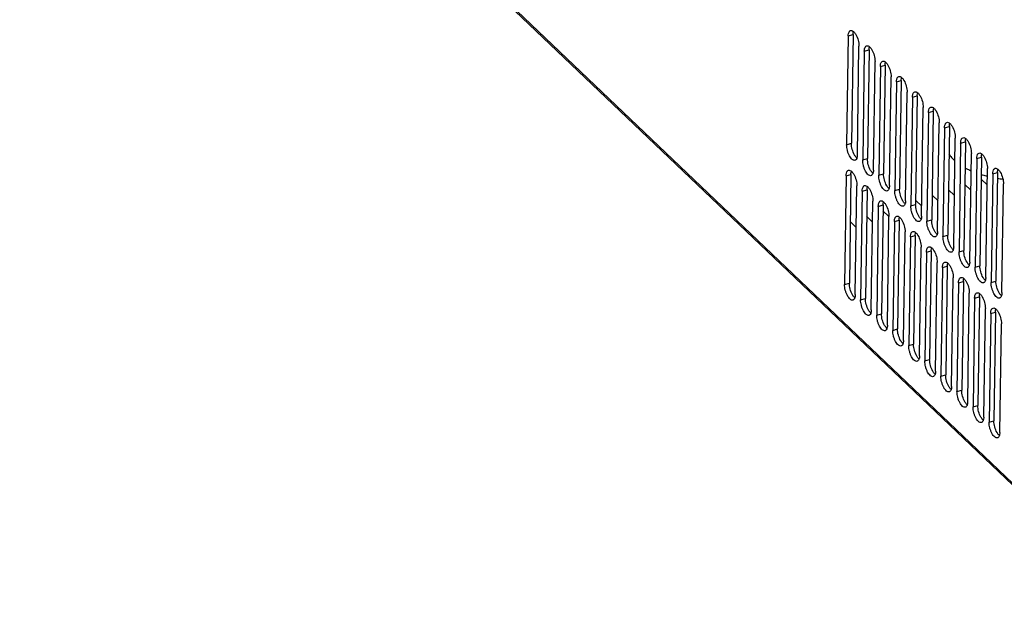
# Model space of a CAD drawing. Header units: millimetres. Extents: x 1117 to 38156, y -1945 to 7303.
# Tile 256 of 256: x 9415 to 9684, y 958 to 1120. Entities that reach past the tile are written whole.
import ezdxf

# ---------------------------------------------------------------- set-up
doc = ezdxf.new("R2010")
doc.units = ezdxf.units.MM

msp = doc.modelspace()

# ---------------------------------------------------------------- linework, layer by layer
at = {"color": 7, "linetype": 'Continuous'}
for p, q in [((9414.826, 1251.93), (9722.232, 958.739)), ((9415.136, 1251.121), (9722.542, 957.931)), ((9641.417, 1115.348), (9640.977, 1085.61)), ((9641.417, 1115.348), (9642.726, 1115.72)), ((9642.726, 1115.72), (9642.286, 1085.982)), ((9643.905, 1082.817), (9644.345, 1112.556)), ((9645.809, 1111.16), (9645.369, 1081.421)), ((9645.809, 1111.16), (9647.118, 1111.532)), ((9647.118, 1111.532), (9646.678, 1081.793)), ((9648.296, 1078.629), (9648.736, 1108.368)), ((9650.2, 1106.971), (9649.76, 1077.233)), ((9650.2, 1106.971), (9651.509, 1107.343)), ((9651.509, 1107.343), (9651.069, 1077.605)), ((9652.688, 1074.441), (9653.128, 1104.179)), ((9654.592, 1102.783), (9654.152, 1073.044)), ((9654.592, 1102.783), (9655.901, 1103.155)), ((9655.901, 1103.155), (9655.461, 1073.416)), ((9657.079, 1070.252), (9657.519, 1099.991)), ((9658.983, 1098.594), (9660.292, 1098.966)), ((9660.292, 1098.966), (9659.852, 1069.228)), ((9658.983, 1098.594), (9658.543, 1068.856)), ((9661.471, 1066.064), (9661.911, 1095.802)), ((9663.375, 1094.406), (9662.935, 1064.667)), ((9663.375, 1094.406), (9664.684, 1094.778)), ((9664.684, 1094.778), (9664.244, 1065.039)), ((9665.862, 1061.875), (9666.302, 1091.614)), ((9667.766, 1090.218), (9669.075, 1090.59)), ((9669.075, 1090.59), (9668.635, 1060.851)), ((9667.766, 1090.218), (9667.326, 1060.479)), ((9640.977, 1085.61), (9642.286, 1085.982)), ((9670.254, 1057.687), (9670.694, 1087.425)), ((9672.158, 1086.029), (9671.718, 1056.291)), ((9672.158, 1086.029), (9673.467, 1086.401)), ((9673.467, 1086.401), (9673.027, 1056.663)), ((9674.645, 1053.498), (9675.085, 1083.237)), ((9645.369, 1081.421), (9646.678, 1081.793)), ((9676.549, 1081.841), (9676.109, 1052.102)), ((9676.549, 1081.841), (9677.858, 1082.213)), ((9677.858, 1082.213), (9677.418, 1052.474)), ((9640.851, 1077.113), (9640.411, 1047.374)), ((9640.851, 1077.113), (9642.161, 1077.485)), ((9642.161, 1077.485), (9641.721, 1047.746)), ((9649.76, 1077.233), (9651.069, 1077.605)), ((9679.037, 1049.31), (9679.477, 1079.048)), ((9680.941, 1077.652), (9680.501, 1047.914)), ((9680.941, 1077.652), (9682.25, 1078.024)), ((9682.25, 1078.024), (9681.81, 1048.286)), ((9673.295, 1074.755), (9674.937, 1073.189)), ((9677.77, 1076.213), (9679.412, 1074.646)), ((9683.428, 1045.121), (9683.868, 1074.86)), ((9643.339, 1044.582), (9643.779, 1074.321)), ((9645.243, 1072.925), (9644.803, 1043.186)), ((9645.243, 1072.925), (9646.552, 1073.296)), ((9646.552, 1073.296), (9646.112, 1043.558)), ((9654.152, 1073.044), (9655.461, 1073.416)), ((9664.344, 1071.839), (9665.987, 1070.273)), ((9668.819, 1073.297), (9670.462, 1071.731)), ((9647.731, 1040.394), (9648.171, 1070.132)), ((9649.634, 1068.736), (9650.944, 1069.108)), ((9650.944, 1069.108), (9650.504, 1039.369)), ((9658.543, 1068.856), (9659.852, 1069.228)), ((9659.869, 1070.381), (9661.512, 1068.815)), ((9649.634, 1068.736), (9649.194, 1038.998)), ((9650.919, 1067.466), (9652.54, 1065.92)), ((9641.969, 1064.55), (9643.611, 1062.984)), ((9646.444, 1066.008), (9648.086, 1064.442)), ((9652.122, 1036.205), (9652.562, 1065.944)), ((9654.026, 1064.548), (9653.586, 1034.809)), ((9654.026, 1064.548), (9655.335, 1064.92)), ((9655.335, 1064.92), (9654.895, 1035.181)), ((9662.935, 1064.667), (9664.244, 1065.039)), ((9656.514, 1032.017), (9656.954, 1061.755)), ((9658.417, 1060.359), (9657.977, 1030.621)), ((9658.417, 1060.359), (9659.727, 1060.731)), ((9659.727, 1060.731), (9659.287, 1030.993)), ((9667.326, 1060.479), (9668.635, 1060.851)), ((9660.905, 1027.828), (9661.345, 1057.567)), ((9662.809, 1056.171), (9662.369, 1026.432)), ((9662.809, 1056.171), (9664.118, 1056.543)), ((9664.118, 1056.543), (9663.678, 1026.804)), ((9671.718, 1056.291), (9673.027, 1056.663)), ((9665.297, 1023.64), (9665.737, 1053.378)), ((9667.2, 1051.982), (9666.76, 1022.244)), ((9667.2, 1051.982), (9668.51, 1052.354)), ((9668.51, 1052.354), (9668.07, 1022.616)), ((9676.109, 1052.102), (9677.418, 1052.474)), ((9640.411, 1047.374), (9641.721, 1047.746)), ((9669.688, 1019.451), (9670.128, 1049.19)), ((9671.592, 1047.794), (9671.152, 1018.055)), ((9671.592, 1047.794), (9672.901, 1048.166)), ((9672.901, 1048.166), (9672.461, 1018.427)), ((9680.501, 1047.914), (9681.81, 1048.286)), ((9674.08, 1015.263), (9674.52, 1045.002)), ((9644.803, 1043.186), (9646.112, 1043.558)), ((9675.983, 1043.605), (9675.543, 1013.867)), ((9675.983, 1043.605), (9677.293, 1043.977)), ((9677.293, 1043.977), (9676.853, 1014.239)), ((9678.471, 1011.075), (9678.911, 1040.813)), ((9680.375, 1039.417), (9679.935, 1009.678)), ((9680.375, 1039.417), (9681.684, 1039.789)), ((9681.684, 1039.789), (9681.244, 1010.05)), ((9649.194, 1038.998), (9650.504, 1039.369)), ((9653.586, 1034.809), (9654.895, 1035.181)), ((9682.863, 1006.886), (9683.303, 1036.625)), ((9657.977, 1030.621), (9659.287, 1030.993)), ((9662.369, 1026.432), (9663.678, 1026.804)), ((9666.76, 1022.244), (9668.07, 1022.616)), ((9671.152, 1018.055), (9672.461, 1018.427)), ((9675.543, 1013.867), (9676.853, 1014.239)), ((9679.935, 1009.678), (9681.244, 1010.05))]:
    msp.add_line(p, q, dxfattribs=at)
for centre, radius, start, end in [((9678.491, 1090.186), 11.96, 226.36787, 228.42609), ((9687.87, 1111.56), 35.606, 260.84298, 263.25506)]:
    msp.add_arc(centre, radius, start, end, dxfattribs=at)
for points, knots in [([(9641.417, 1115.348), (9641.419, 1115.455), (9641.439, 1115.825), (9641.513, 1116.201), (9641.633, 1116.437)], [0, 0, 0, 0, 0.2876308, 1, 1, 1, 1]), ([(9641.633, 1116.437), (9641.658, 1116.488), (9641.758, 1116.658), (9641.925, 1116.799), (9642.062, 1116.838)], [0, 0, 0, 0, 0.287137, 1, 1, 1, 1]), ([(9642.062, 1116.838), (9642.182, 1116.872), (9642.486, 1116.841), (9642.724, 1116.672), (9642.845, 1116.568)], [0, 0, 0, 0, 0.4380172, 1, 1, 1, 1]), ([(9642.726, 1115.72), (9642.727, 1115.797), (9642.739, 1116.077), (9642.781, 1116.358), (9642.841, 1116.553)], [0, 0, 0, 0, 0.2737511, 1, 1, 1, 1]), ([(9642.845, 1116.568), (9642.902, 1116.519), (9643.145, 1116.282), (9643.342, 1116), (9643.476, 1115.773)], [0, 0, 0, 0, 0.2209795, 1, 1, 1, 1]), ([(9643.476, 1115.773), (9643.763, 1115.287), (9644.176, 1114.232), (9644.353, 1113.112), (9644.345, 1112.556)], [0, 0, 0, 0, 0.5037222, 1, 1, 1, 1]), ([(9645.809, 1111.16), (9645.81, 1111.267), (9645.83, 1111.636), (9645.904, 1112.012), (9646.024, 1112.248)], [0, 0, 0, 0, 0.2876308, 1, 1, 1, 1]), ([(9646.024, 1112.248), (9646.05, 1112.299), (9646.15, 1112.47), (9646.317, 1112.611), (9646.453, 1112.649)], [0, 0, 0, 0, 0.287137, 1, 1, 1, 1]), ([(9646.453, 1112.649), (9646.573, 1112.683), (9646.877, 1112.652), (9647.116, 1112.484), (9647.237, 1112.379)], [0, 0, 0, 0, 0.4380172, 1, 1, 1, 1]), ([(9647.118, 1111.532), (9647.119, 1111.609), (9647.131, 1111.889), (9647.173, 1112.17), (9647.232, 1112.365)], [0, 0, 0, 0, 0.2737511, 1, 1, 1, 1]), ([(9647.237, 1112.379), (9647.294, 1112.33), (9647.537, 1112.093), (9647.733, 1111.812), (9647.867, 1111.584)], [0, 0, 0, 0, 0.2209795, 1, 1, 1, 1]), ([(9647.867, 1111.584), (9648.154, 1111.099), (9648.567, 1110.044), (9648.745, 1108.923), (9648.736, 1108.368)], [0, 0, 0, 0, 0.5037222, 1, 1, 1, 1]), ([(9650.2, 1106.971), (9650.202, 1107.078), (9650.222, 1107.448), (9650.296, 1107.824), (9650.416, 1108.06)], [0, 0, 0, 0, 0.2876308, 1, 1, 1, 1]), ([(9650.416, 1108.06), (9650.441, 1108.111), (9650.541, 1108.281), (9650.708, 1108.422), (9650.845, 1108.461)], [0, 0, 0, 0, 0.287137, 1, 1, 1, 1]), ([(9650.845, 1108.461), (9650.965, 1108.495), (9651.269, 1108.464), (9651.507, 1108.296), (9651.628, 1108.191)], [0, 0, 0, 0, 0.4380172, 1, 1, 1, 1]), ([(9651.509, 1107.343), (9651.51, 1107.42), (9651.522, 1107.7), (9651.564, 1107.981), (9651.624, 1108.176)], [0, 0, 0, 0, 0.2737511, 1, 1, 1, 1]), ([(9651.628, 1108.191), (9651.685, 1108.142), (9651.928, 1107.905), (9652.125, 1107.623), (9652.259, 1107.396)], [0, 0, 0, 0, 0.2209795, 1, 1, 1, 1]), ([(9652.259, 1107.396), (9652.546, 1106.91), (9652.959, 1105.855), (9653.136, 1104.735), (9653.128, 1104.179)], [0, 0, 0, 0, 0.5037222, 1, 1, 1, 1]), ([(9654.807, 1103.871), (9654.833, 1103.922), (9654.933, 1104.093), (9655.1, 1104.234), (9655.236, 1104.272)], [0, 0, 0, 0, 0.287137, 1, 1, 1, 1]), ([(9655.236, 1104.272), (9655.356, 1104.306), (9655.66, 1104.276), (9655.899, 1104.107), (9656.02, 1104.002)], [0, 0, 0, 0, 0.4380172, 1, 1, 1, 1]), ([(9654.592, 1102.783), (9654.593, 1102.89), (9654.613, 1103.259), (9654.687, 1103.636), (9654.807, 1103.871)], [0, 0, 0, 0, 0.2876308, 1, 1, 1, 1]), ([(9655.901, 1103.155), (9655.902, 1103.232), (9655.914, 1103.512), (9655.956, 1103.793), (9656.015, 1103.988)], [0, 0, 0, 0, 0.2737511, 1, 1, 1, 1]), ([(9656.02, 1104.002), (9656.077, 1103.953), (9656.32, 1103.716), (9656.516, 1103.435), (9656.651, 1103.207)], [0, 0, 0, 0, 0.2209795, 1, 1, 1, 1]), ([(9656.651, 1103.207), (9656.937, 1102.722), (9657.35, 1101.667), (9657.528, 1100.546), (9657.519, 1099.991)], [0, 0, 0, 0, 0.5037222, 1, 1, 1, 1]), ([(9658.983, 1098.594), (9658.985, 1098.701), (9659.005, 1099.071), (9659.079, 1099.447), (9659.199, 1099.683)], [0, 0, 0, 0, 0.2876308, 1, 1, 1, 1]), ([(9659.199, 1099.683), (9659.224, 1099.734), (9659.324, 1099.905), (9659.491, 1100.045), (9659.628, 1100.084)], [0, 0, 0, 0, 0.287137, 1, 1, 1, 1]), ([(9659.628, 1100.084), (9659.748, 1100.118), (9660.052, 1100.087), (9660.29, 1099.919), (9660.411, 1099.814)], [0, 0, 0, 0, 0.4380172, 1, 1, 1, 1]), ([(9660.292, 1098.966), (9660.293, 1099.043), (9660.305, 1099.324), (9660.348, 1099.604), (9660.407, 1099.8)], [0, 0, 0, 0, 0.2737511, 1, 1, 1, 1]), ([(9660.411, 1099.814), (9660.468, 1099.765), (9660.711, 1099.528), (9660.908, 1099.246), (9661.042, 1099.019)], [0, 0, 0, 0, 0.2209795, 1, 1, 1, 1]), ([(9661.042, 1099.019), (9661.329, 1098.533), (9661.742, 1097.478), (9661.919, 1096.358), (9661.911, 1095.802)], [0, 0, 0, 0, 0.5037222, 1, 1, 1, 1]), ([(9663.375, 1094.406), (9663.376, 1094.513), (9663.396, 1094.882), (9663.47, 1095.259), (9663.59, 1095.495)], [0, 0, 0, 0, 0.2876308, 1, 1, 1, 1]), ([(9663.59, 1095.495), (9663.616, 1095.545), (9663.716, 1095.716), (9663.883, 1095.857), (9664.019, 1095.896)], [0, 0, 0, 0, 0.287137, 1, 1, 1, 1]), ([(9664.019, 1095.896), (9664.139, 1095.93), (9664.443, 1095.899), (9664.682, 1095.73), (9664.803, 1095.625)], [0, 0, 0, 0, 0.4380172, 1, 1, 1, 1]), ([(9664.684, 1094.778), (9664.685, 1094.855), (9664.697, 1095.135), (9664.739, 1095.416), (9664.798, 1095.611)], [0, 0, 0, 0, 0.2737511, 1, 1, 1, 1]), ([(9664.803, 1095.625), (9664.86, 1095.576), (9665.103, 1095.339), (9665.299, 1095.058), (9665.434, 1094.831)], [0, 0, 0, 0, 0.2209795, 1, 1, 1, 1]), ([(9665.434, 1094.831), (9665.72, 1094.345), (9666.133, 1093.29), (9666.311, 1092.169), (9666.302, 1091.614)], [0, 0, 0, 0, 0.5037222, 1, 1, 1, 1]), ([(9667.766, 1090.218), (9667.768, 1090.324), (9667.788, 1090.694), (9667.862, 1091.07), (9667.982, 1091.306)], [0, 0, 0, 0, 0.2876308, 1, 1, 1, 1]), ([(9667.982, 1091.306), (9668.008, 1091.357), (9668.107, 1091.528), (9668.274, 1091.669), (9668.411, 1091.707)], [0, 0, 0, 0, 0.287137, 1, 1, 1, 1]), ([(9668.411, 1091.707), (9668.531, 1091.741), (9668.835, 1091.71), (9669.073, 1091.542), (9669.194, 1091.437)], [0, 0, 0, 0, 0.4380172, 1, 1, 1, 1]), ([(9669.075, 1090.59), (9669.076, 1090.666), (9669.088, 1090.947), (9669.131, 1091.228), (9669.19, 1091.423)], [0, 0, 0, 0, 0.2737511, 1, 1, 1, 1]), ([(9669.194, 1091.437), (9669.251, 1091.388), (9669.494, 1091.151), (9669.691, 1090.87), (9669.825, 1090.642)], [0, 0, 0, 0, 0.2209795, 1, 1, 1, 1]), ([(9669.825, 1090.642), (9670.112, 1090.156), (9670.525, 1089.101), (9670.702, 1087.981), (9670.694, 1087.425)], [0, 0, 0, 0, 0.5037222, 1, 1, 1, 1]), ([(9643.26, 1081.328), (9643.145, 1081.295), (9642.856, 1081.32), (9642.46, 1081.583), (9642.072, 1082.016), (9641.71, 1082.603), (9641.397, 1083.305), (9641.085, 1084.305), (9640.97, 1085.095), (9640.977, 1085.61)], [0, 0, 0, 0, 0.0685406, 0.155361, 0.2666175, 0.4000404, 0.54915, 0.7051872, 1, 1, 1, 1]), ([(9643.155, 1082.765), (9642.868, 1083.25), (9642.455, 1084.305), (9642.278, 1085.426), (9642.286, 1085.982)], [0, 0, 0, 0, 0.5037222, 1, 1, 1, 1]), ([(9672.158, 1086.029), (9672.159, 1086.136), (9672.179, 1086.506), (9672.253, 1086.882), (9672.373, 1087.118)], [0, 0, 0, 0, 0.2876308, 1, 1, 1, 1]), ([(9672.373, 1087.118), (9672.399, 1087.169), (9672.499, 1087.339), (9672.666, 1087.48), (9672.802, 1087.519)], [0, 0, 0, 0, 0.287137, 1, 1, 1, 1]), ([(9672.802, 1087.519), (9672.922, 1087.553), (9673.226, 1087.522), (9673.465, 1087.353), (9673.586, 1087.249)], [0, 0, 0, 0, 0.4380172, 1, 1, 1, 1]), ([(9673.467, 1086.401), (9673.468, 1086.478), (9673.48, 1086.758), (9673.522, 1087.039), (9673.581, 1087.234)], [0, 0, 0, 0, 0.2737511, 1, 1, 1, 1]), ([(9673.586, 1087.249), (9673.643, 1087.2), (9673.886, 1086.963), (9674.082, 1086.681), (9674.217, 1086.454)], [0, 0, 0, 0, 0.2209795, 1, 1, 1, 1]), ([(9674.217, 1086.454), (9674.503, 1085.968), (9674.916, 1084.913), (9675.094, 1083.792), (9675.085, 1083.237)], [0, 0, 0, 0, 0.5037222, 1, 1, 1, 1]), ([(9643.786, 1081.97), (9643.729, 1082.019), (9643.486, 1082.256), (9643.289, 1082.537), (9643.155, 1082.765)], [0, 0, 0, 0, 0.2209795, 1, 1, 1, 1]), ([(9643.905, 1082.817), (9643.904, 1082.741), (9643.892, 1082.46), (9643.85, 1082.179), (9643.79, 1081.984)], [0, 0, 0, 0, 0.2737511, 1, 1, 1, 1]), ([(9668.893, 1083.096), (9668.986, 1082.959), (9669.391, 1082.401), (9669.859, 1081.89), (9670.238, 1081.529)], [0, 0, 0, 0, 0.2402283, 1, 1, 1, 1]), ([(9676.549, 1081.841), (9676.551, 1081.948), (9676.571, 1082.317), (9676.645, 1082.693), (9676.765, 1082.929)], [0, 0, 0, 0, 0.2876308, 1, 1, 1, 1]), ([(9676.765, 1082.929), (9676.791, 1082.98), (9676.89, 1083.151), (9677.057, 1083.292), (9677.194, 1083.33)], [0, 0, 0, 0, 0.287137, 1, 1, 1, 1]), ([(9677.194, 1083.33), (9677.314, 1083.364), (9677.618, 1083.333), (9677.856, 1083.165), (9677.978, 1083.06)], [0, 0, 0, 0, 0.4380172, 1, 1, 1, 1]), ([(9677.858, 1082.213), (9677.859, 1082.289), (9677.871, 1082.57), (9677.914, 1082.851), (9677.973, 1083.046)], [0, 0, 0, 0, 0.2737511, 1, 1, 1, 1]), ([(9677.978, 1083.06), (9678.034, 1083.011), (9678.277, 1082.774), (9678.474, 1082.493), (9678.608, 1082.265)], [0, 0, 0, 0, 0.2209795, 1, 1, 1, 1]), ([(9643.79, 1081.984), (9643.772, 1081.923), (9643.698, 1081.717), (9643.574, 1081.519), (9643.449, 1081.424)], [0, 0, 0, 0, 0.2901558, 1, 1, 1, 1]), ([(9647.652, 1077.139), (9647.537, 1077.107), (9647.248, 1077.132), (9646.852, 1077.394), (9646.463, 1077.827), (9646.101, 1078.415), (9645.789, 1079.116), (9645.477, 1080.117), (9645.361, 1080.907), (9645.369, 1081.421)], [0, 0, 0, 0, 0.0685406, 0.155361, 0.2666175, 0.4000404, 0.54915, 0.7051872, 1, 1, 1, 1]), ([(9647.547, 1078.576), (9647.26, 1079.062), (9646.847, 1080.117), (9646.67, 1081.238), (9646.678, 1081.793)], [0, 0, 0, 0, 0.5037222, 1, 1, 1, 1]), ([(9678.608, 1082.265), (9678.895, 1081.78), (9679.308, 1080.725), (9679.485, 1079.604), (9679.477, 1079.048)], [0, 0, 0, 0, 0.5037222, 1, 1, 1, 1]), ([(9640.851, 1077.113), (9640.853, 1077.22), (9640.873, 1077.589), (9640.947, 1077.966), (9641.067, 1078.201)], [0, 0, 0, 0, 0.2876308, 1, 1, 1, 1]), ([(9641.067, 1078.201), (9641.093, 1078.252), (9641.192, 1078.423), (9641.36, 1078.564), (9641.496, 1078.603)], [0, 0, 0, 0, 0.287137, 1, 1, 1, 1]), ([(9641.496, 1078.603), (9641.616, 1078.636), (9641.92, 1078.606), (9642.159, 1078.437), (9642.28, 1078.332)], [0, 0, 0, 0, 0.4380172, 1, 1, 1, 1]), ([(9642.161, 1077.485), (9642.162, 1077.562), (9642.174, 1077.842), (9642.216, 1078.123), (9642.275, 1078.318)], [0, 0, 0, 0, 0.2737511, 1, 1, 1, 1]), ([(9642.28, 1078.332), (9642.336, 1078.283), (9642.58, 1078.046), (9642.776, 1077.765), (9642.91, 1077.538)], [0, 0, 0, 0, 0.2209795, 1, 1, 1, 1]), ([(9642.91, 1077.538), (9643.197, 1077.052), (9643.61, 1075.997), (9643.787, 1074.876), (9643.779, 1074.321)], [0, 0, 0, 0, 0.5037222, 1, 1, 1, 1]), ([(9648.177, 1077.781), (9648.12, 1077.83), (9647.877, 1078.067), (9647.681, 1078.349), (9647.547, 1078.576)], [0, 0, 0, 0, 0.2209795, 1, 1, 1, 1]), ([(9648.182, 1077.796), (9648.163, 1077.735), (9648.089, 1077.528), (9647.965, 1077.331), (9647.841, 1077.235)], [0, 0, 0, 0, 0.2901558, 1, 1, 1, 1]), ([(9648.296, 1078.629), (9648.295, 1078.552), (9648.283, 1078.272), (9648.241, 1077.991), (9648.182, 1077.796)], [0, 0, 0, 0, 0.2737511, 1, 1, 1, 1]), ([(9652.043, 1072.951), (9651.928, 1072.918), (9651.639, 1072.943), (9651.243, 1073.206), (9650.855, 1073.639), (9650.493, 1074.227), (9650.18, 1074.928), (9649.868, 1075.928), (9649.753, 1076.718), (9649.76, 1077.233)], [0, 0, 0, 0, 0.0685406, 0.155361, 0.2666175, 0.4000404, 0.54915, 0.7051872, 1, 1, 1, 1]), ([(9651.938, 1074.388), (9651.651, 1074.874), (9651.238, 1075.929), (9651.061, 1077.049), (9651.069, 1077.605)], [0, 0, 0, 0, 0.5037222, 1, 1, 1, 1]), ([(9673.306, 1079.318), (9673.438, 1079.245), (9673.982, 1078.95), (9674.54, 1078.681), (9674.966, 1078.491)], [0, 0, 0, 0, 0.2443618, 1, 1, 1, 1]), ([(9677.735, 1077.45), (9677.874, 1077.407), (9678.439, 1077.235), (9679.009, 1077.079), (9679.44, 1076.972)], [0, 0, 0, 0, 0.2469261, 1, 1, 1, 1]), ([(9680.941, 1077.652), (9680.942, 1077.759), (9680.962, 1078.129), (9681.036, 1078.505), (9681.156, 1078.741)], [0, 0, 0, 0, 0.2876308, 1, 1, 1, 1]), ([(9681.156, 1078.741), (9681.182, 1078.792), (9681.282, 1078.962), (9681.449, 1079.103), (9681.585, 1079.142)], [0, 0, 0, 0, 0.287137, 1, 1, 1, 1]), ([(9681.585, 1079.142), (9681.705, 1079.176), (9682.009, 1079.145), (9682.248, 1078.976), (9682.369, 1078.872)], [0, 0, 0, 0, 0.4380172, 1, 1, 1, 1]), ([(9682.25, 1078.024), (9682.251, 1078.101), (9682.263, 1078.381), (9682.305, 1078.662), (9682.364, 1078.857)], [0, 0, 0, 0, 0.2737511, 1, 1, 1, 1]), ([(9682.369, 1078.872), (9682.426, 1078.823), (9682.669, 1078.586), (9682.865, 1078.304), (9683, 1078.077)], [0, 0, 0, 0, 0.2209795, 1, 1, 1, 1]), ([(9683, 1078.077), (9683.286, 1077.591), (9683.699, 1076.536), (9683.877, 1075.416), (9683.868, 1074.86)], [0, 0, 0, 0, 0.5037222, 1, 1, 1, 1]), ([(9645.458, 1074.013), (9645.484, 1074.064), (9645.584, 1074.235), (9645.751, 1074.376), (9645.887, 1074.414)], [0, 0, 0, 0, 0.287137, 1, 1, 1, 1]), ([(9645.887, 1074.414), (9646.008, 1074.448), (9646.312, 1074.417), (9646.55, 1074.249), (9646.671, 1074.144)], [0, 0, 0, 0, 0.4380172, 1, 1, 1, 1]), ([(9652.688, 1074.441), (9652.687, 1074.364), (9652.675, 1074.083), (9652.633, 1073.802), (9652.573, 1073.607)], [0, 0, 0, 0, 0.2737511, 1, 1, 1, 1]), ([(9645.243, 1072.925), (9645.245, 1073.031), (9645.264, 1073.401), (9645.339, 1073.777), (9645.458, 1074.013)], [0, 0, 0, 0, 0.2876308, 1, 1, 1, 1]), ([(9646.552, 1073.296), (9646.553, 1073.373), (9646.565, 1073.654), (9646.607, 1073.935), (9646.667, 1074.13)], [0, 0, 0, 0, 0.2737511, 1, 1, 1, 1]), ([(9646.671, 1074.144), (9646.728, 1074.095), (9646.971, 1073.858), (9647.167, 1073.577), (9647.302, 1073.349)], [0, 0, 0, 0, 0.2209795, 1, 1, 1, 1]), ([(9647.302, 1073.349), (9647.589, 1072.863), (9648.001, 1071.808), (9648.179, 1070.688), (9648.171, 1070.132)], [0, 0, 0, 0, 0.5037222, 1, 1, 1, 1]), ([(9652.569, 1073.593), (9652.512, 1073.642), (9652.269, 1073.879), (9652.072, 1074.16), (9651.938, 1074.388)], [0, 0, 0, 0, 0.2209795, 1, 1, 1, 1]), ([(9652.573, 1073.607), (9652.555, 1073.546), (9652.481, 1073.34), (9652.357, 1073.142), (9652.232, 1073.047)], [0, 0, 0, 0, 0.2901558, 1, 1, 1, 1]), ([(9656.435, 1068.763), (9656.32, 1068.73), (9656.031, 1068.755), (9655.635, 1069.017), (9655.246, 1069.451), (9654.884, 1070.038), (9654.572, 1070.739), (9654.26, 1071.74), (9654.144, 1072.53), (9654.152, 1073.044)], [0, 0, 0, 0, 0.0685406, 0.155361, 0.2666175, 0.4000404, 0.54915, 0.7051872, 1, 1, 1, 1]), ([(9656.33, 1070.199), (9656.043, 1070.685), (9655.63, 1071.74), (9655.453, 1072.861), (9655.461, 1073.416)], [0, 0, 0, 0, 0.5037222, 1, 1, 1, 1]), ([(9649.634, 1068.736), (9649.636, 1068.843), (9649.656, 1069.212), (9649.73, 1069.589), (9649.85, 1069.825)], [0, 0, 0, 0, 0.2876308, 1, 1, 1, 1]), ([(9649.85, 1069.825), (9649.876, 1069.875), (9649.975, 1070.046), (9650.143, 1070.187), (9650.279, 1070.226)], [0, 0, 0, 0, 0.287137, 1, 1, 1, 1]), ([(9650.279, 1070.226), (9650.399, 1070.26), (9650.703, 1070.229), (9650.942, 1070.06), (9651.063, 1069.956)], [0, 0, 0, 0, 0.4380172, 1, 1, 1, 1]), ([(9650.944, 1069.108), (9650.945, 1069.185), (9650.957, 1069.465), (9650.999, 1069.746), (9651.058, 1069.941)], [0, 0, 0, 0, 0.2737511, 1, 1, 1, 1]), ([(9651.063, 1069.956), (9651.119, 1069.907), (9651.363, 1069.669), (9651.559, 1069.388), (9651.693, 1069.161)], [0, 0, 0, 0, 0.2209795, 1, 1, 1, 1]), ([(9651.693, 1069.161), (9651.98, 1068.675), (9652.393, 1067.62), (9652.57, 1066.499), (9652.562, 1065.944)], [0, 0, 0, 0, 0.5037222, 1, 1, 1, 1]), ([(9656.96, 1069.405), (9656.903, 1069.454), (9656.66, 1069.691), (9656.464, 1069.972), (9656.33, 1070.199)], [0, 0, 0, 0, 0.2209795, 1, 1, 1, 1]), ([(9656.965, 1069.419), (9656.946, 1069.358), (9656.872, 1069.151), (9656.748, 1068.954), (9656.624, 1068.859)], [0, 0, 0, 0, 0.2901558, 1, 1, 1, 1]), ([(9657.079, 1070.252), (9657.078, 1070.175), (9657.066, 1069.895), (9657.024, 1069.614), (9656.965, 1069.419)], [0, 0, 0, 0, 0.2737511, 1, 1, 1, 1]), ([(9660.721, 1066.011), (9660.434, 1066.497), (9660.021, 1067.552), (9659.844, 1068.672), (9659.852, 1069.228)], [0, 0, 0, 0, 0.5037222, 1, 1, 1, 1]), ([(9660.826, 1064.574), (9660.711, 1064.542), (9660.422, 1064.567), (9660.026, 1064.829), (9659.638, 1065.262), (9659.276, 1065.85), (9658.963, 1066.551), (9658.651, 1067.551), (9658.536, 1068.341), (9658.543, 1068.856)], [0, 0, 0, 0, 0.0685406, 0.155361, 0.2666175, 0.4000404, 0.54915, 0.7051872, 1, 1, 1, 1]), ([(9654.026, 1064.548), (9654.028, 1064.654), (9654.047, 1065.024), (9654.122, 1065.4), (9654.241, 1065.636)], [0, 0, 0, 0, 0.2876308, 1, 1, 1, 1]), ([(9654.241, 1065.636), (9654.267, 1065.687), (9654.367, 1065.858), (9654.534, 1065.999), (9654.671, 1066.037)], [0, 0, 0, 0, 0.287137, 1, 1, 1, 1]), ([(9654.671, 1066.037), (9654.791, 1066.071), (9655.095, 1066.04), (9655.333, 1065.872), (9655.454, 1065.767)], [0, 0, 0, 0, 0.4380172, 1, 1, 1, 1]), ([(9655.335, 1064.92), (9655.336, 1064.996), (9655.348, 1065.277), (9655.39, 1065.558), (9655.45, 1065.753)], [0, 0, 0, 0, 0.2737511, 1, 1, 1, 1]), ([(9655.454, 1065.767), (9655.511, 1065.718), (9655.754, 1065.481), (9655.95, 1065.2), (9656.085, 1064.972)], [0, 0, 0, 0, 0.2209795, 1, 1, 1, 1]), ([(9656.085, 1064.972), (9656.372, 1064.487), (9656.784, 1063.432), (9656.962, 1062.311), (9656.954, 1061.755)], [0, 0, 0, 0, 0.5037222, 1, 1, 1, 1]), ([(9661.352, 1065.216), (9661.295, 1065.265), (9661.052, 1065.502), (9660.855, 1065.784), (9660.721, 1066.011)], [0, 0, 0, 0, 0.2209795, 1, 1, 1, 1]), ([(9661.356, 1065.23), (9661.338, 1065.169), (9661.264, 1064.963), (9661.14, 1064.765), (9661.015, 1064.67)], [0, 0, 0, 0, 0.2901558, 1, 1, 1, 1]), ([(9661.471, 1066.064), (9661.47, 1065.987), (9661.458, 1065.706), (9661.416, 1065.426), (9661.356, 1065.23)], [0, 0, 0, 0, 0.2737511, 1, 1, 1, 1]), ([(9665.218, 1060.386), (9665.103, 1060.353), (9664.814, 1060.378), (9664.418, 1060.64), (9664.029, 1061.074), (9663.667, 1061.661), (9663.355, 1062.362), (9663.043, 1063.363), (9662.927, 1064.153), (9662.935, 1064.667)], [0, 0, 0, 0, 0.0685406, 0.155361, 0.2666175, 0.4000404, 0.54915, 0.7051872, 1, 1, 1, 1]), ([(9665.113, 1061.823), (9664.826, 1062.308), (9664.413, 1063.363), (9664.236, 1064.484), (9664.244, 1065.039)], [0, 0, 0, 0, 0.5037222, 1, 1, 1, 1]), ([(9658.417, 1060.359), (9658.419, 1060.466), (9658.439, 1060.836), (9658.513, 1061.212), (9658.633, 1061.448)], [0, 0, 0, 0, 0.2876308, 1, 1, 1, 1]), ([(9658.633, 1061.448), (9658.659, 1061.499), (9658.759, 1061.669), (9658.926, 1061.81), (9659.062, 1061.849)], [0, 0, 0, 0, 0.287137, 1, 1, 1, 1]), ([(9659.062, 1061.849), (9659.182, 1061.883), (9659.486, 1061.852), (9659.725, 1061.683), (9659.846, 1061.579)], [0, 0, 0, 0, 0.4380172, 1, 1, 1, 1]), ([(9659.727, 1060.731), (9659.728, 1060.808), (9659.74, 1061.088), (9659.782, 1061.369), (9659.841, 1061.564)], [0, 0, 0, 0, 0.2737511, 1, 1, 1, 1]), ([(9659.846, 1061.579), (9659.902, 1061.53), (9660.146, 1061.293), (9660.342, 1061.011), (9660.476, 1060.784)], [0, 0, 0, 0, 0.2209795, 1, 1, 1, 1]), ([(9665.743, 1061.028), (9665.687, 1061.077), (9665.443, 1061.314), (9665.247, 1061.595), (9665.113, 1061.823)], [0, 0, 0, 0, 0.2209795, 1, 1, 1, 1]), ([(9665.748, 1061.042), (9665.729, 1060.981), (9665.655, 1060.774), (9665.531, 1060.577), (9665.407, 1060.482)], [0, 0, 0, 0, 0.2901558, 1, 1, 1, 1]), ([(9665.862, 1061.875), (9665.861, 1061.798), (9665.849, 1061.518), (9665.807, 1061.237), (9665.748, 1061.042)], [0, 0, 0, 0, 0.2737511, 1, 1, 1, 1]), ([(9660.476, 1060.784), (9660.763, 1060.298), (9661.176, 1059.243), (9661.353, 1058.123), (9661.345, 1057.567)], [0, 0, 0, 0, 0.5037222, 1, 1, 1, 1]), ([(9669.609, 1056.197), (9669.494, 1056.165), (9669.205, 1056.19), (9668.809, 1056.452), (9668.421, 1056.885), (9668.059, 1057.473), (9667.746, 1058.174), (9667.434, 1059.174), (9667.319, 1059.965), (9667.326, 1060.479)], [0, 0, 0, 0, 0.0685406, 0.155361, 0.2666175, 0.4000404, 0.54915, 0.7051872, 1, 1, 1, 1]), ([(9669.504, 1057.634), (9669.217, 1058.12), (9668.804, 1059.175), (9668.627, 1060.295), (9668.635, 1060.851)], [0, 0, 0, 0, 0.5037222, 1, 1, 1, 1]), ([(9662.809, 1056.171), (9662.811, 1056.278), (9662.83, 1056.647), (9662.905, 1057.023), (9663.024, 1057.259)], [0, 0, 0, 0, 0.2876308, 1, 1, 1, 1]), ([(9663.024, 1057.259), (9663.05, 1057.31), (9663.15, 1057.481), (9663.317, 1057.622), (9663.454, 1057.66)], [0, 0, 0, 0, 0.287137, 1, 1, 1, 1]), ([(9663.454, 1057.66), (9663.574, 1057.694), (9663.878, 1057.663), (9664.116, 1057.495), (9664.237, 1057.39)], [0, 0, 0, 0, 0.4380172, 1, 1, 1, 1]), ([(9664.118, 1056.543), (9664.119, 1056.62), (9664.131, 1056.9), (9664.173, 1057.181), (9664.233, 1057.376)], [0, 0, 0, 0, 0.2737511, 1, 1, 1, 1]), ([(9664.237, 1057.39), (9664.294, 1057.341), (9664.537, 1057.104), (9664.734, 1056.823), (9664.868, 1056.595)], [0, 0, 0, 0, 0.2209795, 1, 1, 1, 1]), ([(9664.868, 1056.595), (9665.155, 1056.11), (9665.567, 1055.055), (9665.745, 1053.934), (9665.737, 1053.378)], [0, 0, 0, 0, 0.5037222, 1, 1, 1, 1]), ([(9670.135, 1056.839), (9670.078, 1056.888), (9669.835, 1057.125), (9669.638, 1057.407), (9669.504, 1057.634)], [0, 0, 0, 0, 0.2209795, 1, 1, 1, 1]), ([(9670.139, 1056.854), (9670.121, 1056.792), (9670.047, 1056.586), (9669.923, 1056.388), (9669.798, 1056.293)], [0, 0, 0, 0, 0.2901558, 1, 1, 1, 1]), ([(9670.254, 1057.687), (9670.253, 1057.61), (9670.241, 1057.33), (9670.199, 1057.049), (9670.139, 1056.854)], [0, 0, 0, 0, 0.2737511, 1, 1, 1, 1]), ([(9674.001, 1052.009), (9673.886, 1051.976), (9673.597, 1052.001), (9673.201, 1052.263), (9672.812, 1052.697), (9672.45, 1053.284), (9672.138, 1053.986), (9671.826, 1054.986), (9671.71, 1055.776), (9671.718, 1056.291)], [0, 0, 0, 0, 0.0685406, 0.155361, 0.2666175, 0.4000404, 0.54915, 0.7051872, 1, 1, 1, 1]), ([(9673.896, 1053.446), (9673.609, 1053.931), (9673.196, 1054.986), (9673.019, 1056.107), (9673.027, 1056.663)], [0, 0, 0, 0, 0.5037222, 1, 1, 1, 1]), ([(9667.2, 1051.982), (9667.202, 1052.089), (9667.222, 1052.459), (9667.296, 1052.835), (9667.416, 1053.071)], [0, 0, 0, 0, 0.2876308, 1, 1, 1, 1]), ([(9667.416, 1053.071), (9667.442, 1053.122), (9667.542, 1053.292), (9667.709, 1053.433), (9667.845, 1053.472)], [0, 0, 0, 0, 0.287137, 1, 1, 1, 1]), ([(9667.845, 1053.472), (9667.965, 1053.506), (9668.269, 1053.475), (9668.508, 1053.307), (9668.629, 1053.202)], [0, 0, 0, 0, 0.4380172, 1, 1, 1, 1]), ([(9668.51, 1052.354), (9668.511, 1052.431), (9668.523, 1052.711), (9668.565, 1052.992), (9668.624, 1053.187)], [0, 0, 0, 0, 0.2737511, 1, 1, 1, 1]), ([(9668.629, 1053.202), (9668.685, 1053.153), (9668.929, 1052.916), (9669.125, 1052.634), (9669.259, 1052.407)], [0, 0, 0, 0, 0.2209795, 1, 1, 1, 1]), ([(9674.526, 1052.651), (9674.47, 1052.7), (9674.226, 1052.937), (9674.03, 1053.218), (9673.896, 1053.446)], [0, 0, 0, 0, 0.2209795, 1, 1, 1, 1]), ([(9674.645, 1053.498), (9674.644, 1053.421), (9674.632, 1053.141), (9674.59, 1052.86), (9674.531, 1052.665)], [0, 0, 0, 0, 0.2737511, 1, 1, 1, 1]), ([(9669.259, 1052.407), (9669.546, 1051.921), (9669.959, 1050.866), (9670.136, 1049.746), (9670.128, 1049.19)], [0, 0, 0, 0, 0.5037222, 1, 1, 1, 1]), ([(9674.531, 1052.665), (9674.512, 1052.604), (9674.438, 1052.398), (9674.314, 1052.2), (9674.19, 1052.105)], [0, 0, 0, 0, 0.2901558, 1, 1, 1, 1]), ([(9678.392, 1047.82), (9678.277, 1047.788), (9677.988, 1047.813), (9677.592, 1048.075), (9677.204, 1048.508), (9676.842, 1049.096), (9676.529, 1049.797), (9676.217, 1050.797), (9676.102, 1051.588), (9676.109, 1052.102)], [0, 0, 0, 0, 0.0685406, 0.155361, 0.2666175, 0.4000404, 0.54915, 0.7051872, 1, 1, 1, 1]), ([(9678.287, 1049.257), (9678, 1049.743), (9677.588, 1050.798), (9677.41, 1051.918), (9677.418, 1052.474)], [0, 0, 0, 0, 0.5037222, 1, 1, 1, 1]), ([(9642.589, 1044.529), (9642.303, 1045.015), (9641.89, 1046.07), (9641.712, 1047.191), (9641.721, 1047.746)], [0, 0, 0, 0, 0.5037222, 1, 1, 1, 1]), ([(9671.592, 1047.794), (9671.594, 1047.901), (9671.613, 1048.27), (9671.688, 1048.647), (9671.807, 1048.882)], [0, 0, 0, 0, 0.2876308, 1, 1, 1, 1]), ([(9671.807, 1048.882), (9671.833, 1048.933), (9671.933, 1049.104), (9672.1, 1049.245), (9672.237, 1049.283)], [0, 0, 0, 0, 0.287137, 1, 1, 1, 1]), ([(9672.237, 1049.283), (9672.357, 1049.317), (9672.661, 1049.286), (9672.899, 1049.118), (9673.02, 1049.013)], [0, 0, 0, 0, 0.4380172, 1, 1, 1, 1]), ([(9672.901, 1048.166), (9672.902, 1048.243), (9672.914, 1048.523), (9672.956, 1048.804), (9673.016, 1048.999)], [0, 0, 0, 0, 0.2737511, 1, 1, 1, 1]), ([(9673.02, 1049.013), (9673.077, 1048.964), (9673.32, 1048.727), (9673.517, 1048.446), (9673.651, 1048.218)], [0, 0, 0, 0, 0.2209795, 1, 1, 1, 1]), ([(9673.651, 1048.218), (9673.938, 1047.733), (9674.35, 1046.678), (9674.528, 1045.557), (9674.52, 1045.002)], [0, 0, 0, 0, 0.5037222, 1, 1, 1, 1]), ([(9678.918, 1048.462), (9678.861, 1048.511), (9678.618, 1048.748), (9678.421, 1049.03), (9678.287, 1049.257)], [0, 0, 0, 0, 0.2209795, 1, 1, 1, 1]), ([(9678.922, 1048.477), (9678.904, 1048.416), (9678.83, 1048.209), (9678.706, 1048.012), (9678.581, 1047.916)], [0, 0, 0, 0, 0.2901558, 1, 1, 1, 1]), ([(9679.037, 1049.31), (9679.036, 1049.233), (9679.024, 1048.953), (9678.982, 1048.672), (9678.922, 1048.477)], [0, 0, 0, 0, 0.2737511, 1, 1, 1, 1]), ([(9682.784, 1043.632), (9682.669, 1043.599), (9682.38, 1043.624), (9681.984, 1043.887), (9681.595, 1044.32), (9681.233, 1044.907), (9680.921, 1045.609), (9680.609, 1046.609), (9680.493, 1047.399), (9680.501, 1047.914)], [0, 0, 0, 0, 0.0685406, 0.155361, 0.2666175, 0.4000404, 0.54915, 0.7051872, 1, 1, 1, 1]), ([(9682.679, 1045.069), (9682.392, 1045.554), (9681.979, 1046.609), (9681.802, 1047.73), (9681.81, 1048.286)], [0, 0, 0, 0, 0.5037222, 1, 1, 1, 1]), ([(9642.695, 1043.093), (9642.579, 1043.06), (9642.291, 1043.085), (9641.895, 1043.347), (9641.506, 1043.781), (9641.144, 1044.368), (9640.832, 1045.069), (9640.519, 1046.07), (9640.404, 1046.86), (9640.411, 1047.374)], [0, 0, 0, 0, 0.0685406, 0.155361, 0.2666175, 0.4000404, 0.54915, 0.7051872, 1, 1, 1, 1]), ([(9676.199, 1044.694), (9676.225, 1044.745), (9676.325, 1044.916), (9676.492, 1045.056), (9676.628, 1045.095)], [0, 0, 0, 0, 0.287137, 1, 1, 1, 1]), ([(9676.628, 1045.095), (9676.748, 1045.129), (9677.052, 1045.098), (9677.291, 1044.93), (9677.412, 1044.825)], [0, 0, 0, 0, 0.4380172, 1, 1, 1, 1]), ([(9677.293, 1043.977), (9677.294, 1044.054), (9677.306, 1044.335), (9677.348, 1044.615), (9677.407, 1044.811)], [0, 0, 0, 0, 0.2737511, 1, 1, 1, 1]), ([(9677.412, 1044.825), (9677.468, 1044.776), (9677.712, 1044.539), (9677.908, 1044.257), (9678.042, 1044.03)], [0, 0, 0, 0, 0.2209795, 1, 1, 1, 1]), ([(9683.309, 1044.274), (9683.253, 1044.323), (9683.009, 1044.56), (9682.813, 1044.841), (9682.679, 1045.069)], [0, 0, 0, 0, 0.2209795, 1, 1, 1, 1]), ([(9683.428, 1045.121), (9683.427, 1045.045), (9683.415, 1044.764), (9683.373, 1044.483), (9683.314, 1044.288)], [0, 0, 0, 0, 0.2737511, 1, 1, 1, 1]), ([(9643.22, 1043.735), (9643.163, 1043.784), (9642.92, 1044.021), (9642.724, 1044.302), (9642.589, 1044.529)], [0, 0, 0, 0, 0.2209795, 1, 1, 1, 1]), ([(9643.225, 1043.749), (9643.206, 1043.688), (9643.132, 1043.481), (9643.008, 1043.284), (9642.884, 1043.189)], [0, 0, 0, 0, 0.2901558, 1, 1, 1, 1]), ([(9643.339, 1044.582), (9643.338, 1044.505), (9643.326, 1044.225), (9643.284, 1043.944), (9643.225, 1043.749)], [0, 0, 0, 0, 0.2737511, 1, 1, 1, 1]), ([(9647.086, 1038.904), (9646.971, 1038.872), (9646.682, 1038.897), (9646.286, 1039.159), (9645.898, 1039.592), (9645.536, 1040.18), (9645.223, 1040.881), (9644.911, 1041.881), (9644.795, 1042.671), (9644.803, 1043.186)], [0, 0, 0, 0, 0.0685406, 0.155361, 0.2666175, 0.4000404, 0.54915, 0.7051872, 1, 1, 1, 1]), ([(9646.981, 1040.341), (9646.694, 1040.827), (9646.281, 1041.882), (9646.104, 1043.002), (9646.112, 1043.558)], [0, 0, 0, 0, 0.5037222, 1, 1, 1, 1]), ([(9675.983, 1043.605), (9675.985, 1043.712), (9676.005, 1044.082), (9676.079, 1044.458), (9676.199, 1044.694)], [0, 0, 0, 0, 0.2876308, 1, 1, 1, 1]), ([(9678.042, 1044.03), (9678.329, 1043.544), (9678.742, 1042.489), (9678.919, 1041.369), (9678.911, 1040.813)], [0, 0, 0, 0, 0.5037222, 1, 1, 1, 1]), ([(9683.314, 1044.288), (9683.295, 1044.227), (9683.221, 1044.021), (9683.097, 1043.823), (9682.973, 1043.728)], [0, 0, 0, 0, 0.2901558, 1, 1, 1, 1]), ([(9647.611, 1039.546), (9647.555, 1039.595), (9647.312, 1039.832), (9647.115, 1040.114), (9646.981, 1040.341)], [0, 0, 0, 0, 0.2209795, 1, 1, 1, 1]), ([(9647.616, 1039.561), (9647.597, 1039.499), (9647.524, 1039.293), (9647.399, 1039.095), (9647.275, 1039)], [0, 0, 0, 0, 0.2901558, 1, 1, 1, 1]), ([(9647.731, 1040.394), (9647.729, 1040.317), (9647.718, 1040.036), (9647.675, 1039.756), (9647.616, 1039.561)], [0, 0, 0, 0, 0.2737511, 1, 1, 1, 1]), ([(9680.375, 1039.417), (9680.377, 1039.524), (9680.397, 1039.893), (9680.471, 1040.27), (9680.59, 1040.506)], [0, 0, 0, 0, 0.2876308, 1, 1, 1, 1]), ([(9680.59, 1040.506), (9680.616, 1040.556), (9680.716, 1040.727), (9680.883, 1040.868), (9681.02, 1040.907)], [0, 0, 0, 0, 0.287137, 1, 1, 1, 1]), ([(9681.02, 1040.907), (9681.14, 1040.94), (9681.444, 1040.91), (9681.682, 1040.741), (9681.803, 1040.636)], [0, 0, 0, 0, 0.4380172, 1, 1, 1, 1]), ([(9681.684, 1039.789), (9681.685, 1039.866), (9681.697, 1040.146), (9681.739, 1040.427), (9681.799, 1040.622)], [0, 0, 0, 0, 0.2737511, 1, 1, 1, 1]), ([(9681.803, 1040.636), (9681.86, 1040.587), (9682.103, 1040.35), (9682.3, 1040.069), (9682.434, 1039.842)], [0, 0, 0, 0, 0.2209795, 1, 1, 1, 1]), ([(9682.434, 1039.842), (9682.721, 1039.356), (9683.134, 1038.301), (9683.311, 1037.18), (9683.303, 1036.625)], [0, 0, 0, 0, 0.5037222, 1, 1, 1, 1]), ([(9651.478, 1034.716), (9651.362, 1034.683), (9651.074, 1034.708), (9650.678, 1034.97), (9650.289, 1035.404), (9649.927, 1035.991), (9649.615, 1036.692), (9649.303, 1037.693), (9649.187, 1038.483), (9649.194, 1038.998)], [0, 0, 0, 0, 0.0685406, 0.155361, 0.2666175, 0.4000404, 0.54915, 0.7051872, 1, 1, 1, 1]), ([(9651.372, 1036.153), (9651.086, 1036.638), (9650.673, 1037.693), (9650.495, 1038.814), (9650.504, 1039.369)], [0, 0, 0, 0, 0.5037222, 1, 1, 1, 1]), ([(9652.003, 1035.358), (9651.946, 1035.407), (9651.703, 1035.644), (9651.507, 1035.925), (9651.372, 1036.153)], [0, 0, 0, 0, 0.2209795, 1, 1, 1, 1]), ([(9652.008, 1035.372), (9651.989, 1035.311), (9651.915, 1035.104), (9651.791, 1034.907), (9651.667, 1034.812)], [0, 0, 0, 0, 0.2901558, 1, 1, 1, 1]), ([(9652.122, 1036.205), (9652.121, 1036.128), (9652.109, 1035.848), (9652.067, 1035.567), (9652.008, 1035.372)], [0, 0, 0, 0, 0.2737511, 1, 1, 1, 1]), ([(9655.869, 1030.527), (9655.754, 1030.495), (9655.465, 1030.52), (9655.069, 1030.782), (9654.681, 1031.215), (9654.319, 1031.803), (9654.006, 1032.504), (9653.694, 1033.504), (9653.578, 1034.295), (9653.586, 1034.809)], [0, 0, 0, 0, 0.0685406, 0.155361, 0.2666175, 0.4000404, 0.54915, 0.7051872, 1, 1, 1, 1]), ([(9655.764, 1031.964), (9655.477, 1032.45), (9655.064, 1033.505), (9654.887, 1034.625), (9654.895, 1035.181)], [0, 0, 0, 0, 0.5037222, 1, 1, 1, 1]), ([(9656.394, 1031.169), (9656.338, 1031.218), (9656.095, 1031.455), (9655.898, 1031.737), (9655.764, 1031.964)], [0, 0, 0, 0, 0.2209795, 1, 1, 1, 1]), ([(9656.514, 1032.017), (9656.512, 1031.94), (9656.501, 1031.66), (9656.458, 1031.379), (9656.399, 1031.184)], [0, 0, 0, 0, 0.2737511, 1, 1, 1, 1]), ([(9656.399, 1031.184), (9656.38, 1031.122), (9656.307, 1030.916), (9656.182, 1030.718), (9656.058, 1030.623)], [0, 0, 0, 0, 0.2901558, 1, 1, 1, 1]), ([(9660.261, 1026.339), (9660.145, 1026.306), (9659.857, 1026.331), (9659.461, 1026.593), (9659.072, 1027.027), (9658.71, 1027.614), (9658.398, 1028.316), (9658.086, 1029.316), (9657.97, 1030.106), (9657.977, 1030.621)], [0, 0, 0, 0, 0.0685406, 0.155361, 0.2666175, 0.4000404, 0.54915, 0.7051872, 1, 1, 1, 1]), ([(9660.155, 1027.776), (9659.869, 1028.261), (9659.456, 1029.316), (9659.278, 1030.437), (9659.287, 1030.993)], [0, 0, 0, 0, 0.5037222, 1, 1, 1, 1]), ([(9660.786, 1026.981), (9660.729, 1027.03), (9660.486, 1027.267), (9660.29, 1027.548), (9660.155, 1027.776)], [0, 0, 0, 0, 0.2209795, 1, 1, 1, 1]), ([(9660.791, 1026.995), (9660.772, 1026.934), (9660.698, 1026.728), (9660.574, 1026.53), (9660.45, 1026.435)], [0, 0, 0, 0, 0.2901558, 1, 1, 1, 1]), ([(9660.905, 1027.828), (9660.904, 1027.752), (9660.892, 1027.471), (9660.85, 1027.19), (9660.791, 1026.995)], [0, 0, 0, 0, 0.2737511, 1, 1, 1, 1]), ([(9664.652, 1022.15), (9664.537, 1022.118), (9664.248, 1022.143), (9663.852, 1022.405), (9663.464, 1022.838), (9663.102, 1023.426), (9662.789, 1024.127), (9662.477, 1025.127), (9662.361, 1025.918), (9662.369, 1026.432)], [0, 0, 0, 0, 0.0685406, 0.155361, 0.2666175, 0.4000404, 0.54915, 0.7051872, 1, 1, 1, 1]), ([(9664.547, 1023.587), (9664.26, 1024.073), (9663.847, 1025.128), (9663.67, 1026.248), (9663.678, 1026.804)], [0, 0, 0, 0, 0.5037222, 1, 1, 1, 1]), ([(9665.177, 1022.792), (9665.121, 1022.841), (9664.878, 1023.078), (9664.681, 1023.36), (9664.547, 1023.587)], [0, 0, 0, 0, 0.2209795, 1, 1, 1, 1]), ([(9665.297, 1023.64), (9665.295, 1023.563), (9665.284, 1023.283), (9665.241, 1023.002), (9665.182, 1022.807)], [0, 0, 0, 0, 0.2737511, 1, 1, 1, 1]), ([(9665.182, 1022.807), (9665.164, 1022.746), (9665.09, 1022.539), (9664.965, 1022.342), (9664.841, 1022.246)], [0, 0, 0, 0, 0.2901558, 1, 1, 1, 1]), ([(9669.044, 1017.962), (9668.928, 1017.929), (9668.64, 1017.954), (9668.244, 1018.217), (9667.855, 1018.65), (9667.493, 1019.238), (9667.181, 1019.939), (9666.869, 1020.939), (9666.753, 1021.729), (9666.76, 1022.244)], [0, 0, 0, 0, 0.0685406, 0.155361, 0.2666175, 0.4000404, 0.54915, 0.7051872, 1, 1, 1, 1]), ([(9668.938, 1019.399), (9668.652, 1019.884), (9668.239, 1020.939), (9668.061, 1022.06), (9668.07, 1022.616)], [0, 0, 0, 0, 0.5037222, 1, 1, 1, 1]), ([(9669.569, 1018.604), (9669.512, 1018.653), (9669.269, 1018.89), (9669.073, 1019.171), (9668.938, 1019.399)], [0, 0, 0, 0, 0.2209795, 1, 1, 1, 1]), ([(9669.574, 1018.618), (9669.555, 1018.557), (9669.481, 1018.351), (9669.357, 1018.153), (9669.233, 1018.058)], [0, 0, 0, 0, 0.2901558, 1, 1, 1, 1]), ([(9669.688, 1019.451), (9669.687, 1019.375), (9669.675, 1019.094), (9669.633, 1018.813), (9669.574, 1018.618)], [0, 0, 0, 0, 0.2737511, 1, 1, 1, 1]), ([(9673.435, 1013.773), (9673.32, 1013.741), (9673.031, 1013.766), (9672.635, 1014.028), (9672.247, 1014.462), (9671.885, 1015.049), (9671.572, 1015.75), (9671.26, 1016.751), (9671.144, 1017.541), (9671.152, 1018.055)], [0, 0, 0, 0, 0.0685406, 0.155361, 0.2666175, 0.4000404, 0.54915, 0.7051872, 1, 1, 1, 1]), ([(9673.33, 1015.21), (9673.043, 1015.696), (9672.63, 1016.751), (9672.453, 1017.872), (9672.461, 1018.427)], [0, 0, 0, 0, 0.5037222, 1, 1, 1, 1]), ([(9673.96, 1014.416), (9673.904, 1014.465), (9673.661, 1014.702), (9673.464, 1014.983), (9673.33, 1015.21)], [0, 0, 0, 0, 0.2209795, 1, 1, 1, 1]), ([(9674.08, 1015.263), (9674.079, 1015.186), (9674.067, 1014.906), (9674.024, 1014.625), (9673.965, 1014.43)], [0, 0, 0, 0, 0.2737511, 1, 1, 1, 1]), ([(9673.965, 1014.43), (9673.947, 1014.369), (9673.873, 1014.162), (9673.748, 1013.965), (9673.624, 1013.87)], [0, 0, 0, 0, 0.2901558, 1, 1, 1, 1]), ([(9677.827, 1009.585), (9677.711, 1009.553), (9677.423, 1009.577), (9677.027, 1009.84), (9676.638, 1010.273), (9676.276, 1010.861), (9675.964, 1011.562), (9675.652, 1012.562), (9675.536, 1013.352), (9675.543, 1013.867)], [0, 0, 0, 0, 0.0685406, 0.155361, 0.2666175, 0.4000404, 0.54915, 0.7051872, 1, 1, 1, 1]), ([(9677.721, 1011.022), (9677.435, 1011.508), (9677.022, 1012.563), (9676.844, 1013.683), (9676.853, 1014.239)], [0, 0, 0, 0, 0.5037222, 1, 1, 1, 1]), ([(9678.352, 1010.227), (9678.295, 1010.276), (9678.052, 1010.513), (9677.856, 1010.795), (9677.721, 1011.022)], [0, 0, 0, 0, 0.2209795, 1, 1, 1, 1]), ([(9678.357, 1010.241), (9678.338, 1010.18), (9678.264, 1009.974), (9678.14, 1009.776), (9678.016, 1009.681)], [0, 0, 0, 0, 0.2901558, 1, 1, 1, 1]), ([(9678.471, 1011.075), (9678.47, 1010.998), (9678.458, 1010.717), (9678.416, 1010.437), (9678.357, 1010.241)], [0, 0, 0, 0, 0.2737511, 1, 1, 1, 1]), ([(9682.113, 1006.834), (9681.826, 1007.319), (9681.413, 1008.374), (9681.236, 1009.495), (9681.244, 1010.05)], [0, 0, 0, 0, 0.5037222, 1, 1, 1, 1]), ([(9682.218, 1005.397), (9682.103, 1005.364), (9681.814, 1005.389), (9681.418, 1005.651), (9681.03, 1006.085), (9680.668, 1006.672), (9680.355, 1007.373), (9680.043, 1008.374), (9679.927, 1009.164), (9679.935, 1009.678)], [0, 0, 0, 0, 0.0685406, 0.155361, 0.2666175, 0.4000404, 0.54915, 0.7051872, 1, 1, 1, 1]), ([(9682.744, 1006.039), (9682.687, 1006.088), (9682.444, 1006.325), (9682.247, 1006.606), (9682.113, 1006.834)], [0, 0, 0, 0, 0.2209795, 1, 1, 1, 1]), ([(9682.748, 1006.053), (9682.73, 1005.992), (9682.656, 1005.785), (9682.531, 1005.588), (9682.407, 1005.493)], [0, 0, 0, 0, 0.2901558, 1, 1, 1, 1]), ([(9682.863, 1006.886), (9682.862, 1006.809), (9682.85, 1006.529), (9682.807, 1006.248), (9682.748, 1006.053)], [0, 0, 0, 0, 0.2737511, 1, 1, 1, 1])]:
    msp.add_open_spline(points, degree=3, knots=knots, dxfattribs=at)
for points in [[(9643.449, 1081.424), (9643.393, 1081.381), (9643.328, 1081.347), (9643.26, 1081.328)], [(9647.841, 1077.235), (9647.785, 1077.192), (9647.72, 1077.159), (9647.652, 1077.139)], [(9652.232, 1073.047), (9652.176, 1073.004), (9652.111, 1072.97), (9652.043, 1072.951)], [(9656.624, 1068.859), (9656.568, 1068.816), (9656.503, 1068.782), (9656.435, 1068.763)], [(9661.015, 1064.67), (9660.959, 1064.627), (9660.894, 1064.593), (9660.826, 1064.574)], [(9665.407, 1060.482), (9665.351, 1060.439), (9665.286, 1060.405), (9665.218, 1060.386)], [(9669.798, 1056.293), (9669.742, 1056.25), (9669.677, 1056.216), (9669.609, 1056.197)], [(9674.19, 1052.105), (9674.134, 1052.062), (9674.069, 1052.028), (9674.001, 1052.009)], [(9678.581, 1047.916), (9678.525, 1047.873), (9678.46, 1047.84), (9678.392, 1047.82)], [(9642.884, 1043.189), (9642.828, 1043.146), (9642.763, 1043.112), (9642.695, 1043.093)], [(9682.973, 1043.728), (9682.917, 1043.685), (9682.852, 1043.651), (9682.784, 1043.632)], [(9647.275, 1039), (9647.219, 1038.957), (9647.154, 1038.923), (9647.086, 1038.904)], [(9651.667, 1034.812), (9651.611, 1034.769), (9651.546, 1034.735), (9651.478, 1034.716)], [(9656.058, 1030.623), (9656.002, 1030.58), (9655.937, 1030.546), (9655.869, 1030.527)], [(9660.45, 1026.435), (9660.394, 1026.392), (9660.329, 1026.358), (9660.261, 1026.339)], [(9664.841, 1022.246), (9664.785, 1022.203), (9664.72, 1022.17), (9664.652, 1022.15)], [(9669.233, 1018.058), (9669.177, 1018.015), (9669.112, 1017.981), (9669.044, 1017.962)], [(9673.624, 1013.87), (9673.568, 1013.827), (9673.503, 1013.793), (9673.435, 1013.773)], [(9678.016, 1009.681), (9677.96, 1009.638), (9677.895, 1009.604), (9677.827, 1009.585)], [(9682.407, 1005.493), (9682.351, 1005.45), (9682.286, 1005.416), (9682.218, 1005.397)]]:
    msp.add_open_spline(points, degree=3, dxfattribs=at)

doc.saveas('drawing.dxf')
